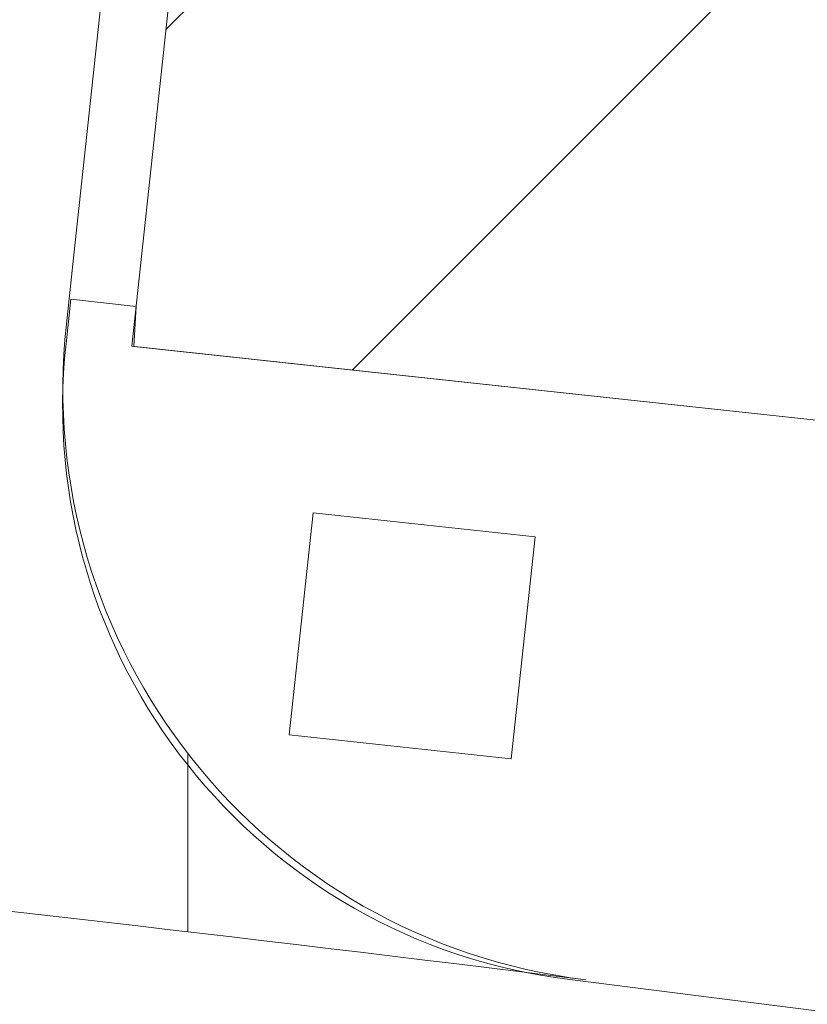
# Model space of a CAD drawing. Header units: metres. Extents: x 167411 to 168816, y 461777 to 462985.
# Tile 168 of 256: x 167561.37 to 167566.66, y 462723.4 to 462730. Entities that reach past the tile are written whole.
import ezdxf

# ---------------------------------------------------------------- set-up
doc = ezdxf.new("R2010")
doc.units = ezdxf.units.M
doc.header["$LTSCALE"] = 0.5
for name, color, linetype, lineweight, true_color in [('Zuid-N-WE-GW-AANVULLEN-bomengranulaat TTE-tegel', 7, 'Continuous', 18, 0xff3f01), ('Zuid-N-WE-GW-AANVULLEN-menggranulaat uitvullen', 7, 'Continuous', 18, 0xff7f01), ('Zuid-N-WE-GW-AANVULLEN-zand uitvullen', 7, 'Continuous', 18, 0x3fff01)]:
    doc.layers.add(name, color=color, linetype=linetype, lineweight=lineweight, true_color=true_color)

msp = doc.modelspace()

# ---------------------------------------------------------------- hatches: boundary and pattern name
at = {"layer": 'Zuid-N-WE-GW-AANVULLEN-bomengranulaat TTE-tegel'}
h = msp.add_hatch(dxfattribs=at)
h.set_pattern_fill('ANSI31', color=256, scale=20)
h.set_pattern_definition([(45, (0, 0), (-1.767766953, 1.767766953), [])])
h.paths.add_polyline_path([(167566.8465, 462727.3027), (167562.1254, 462727.8123), (167564.4312, 462749.1883), (167569.1538, 462748.6785)])
at = {"layer": 'Zuid-N-WE-GW-AANVULLEN-menggranulaat uitvullen', "transparency": 33554687}
h = msp.add_hatch(dxfattribs=at)
h.set_pattern_fill('ANSI31', color=256, scale=20, angle=45)
h.set_pattern_definition([(90, (0, 0), (-2.5, 0), [])])
edge = h.paths.add_edge_path()
edge.add_arc((167509.5083, 462272.9587), 454.0269, 82.957662, 84.715245, ccw=False)
edge.add_arc((167565.6637, 462727.5302), 4, 173.82864, 262.95766, ccw=False)
edge.add_line((167561.6868, 462727.9602), (167561.7303, 462728.3632))
edge.add_line((167561.7303, 462728.3632), (167563.9297, 462748.7395))
edge.add_line((167563.9297, 462748.7395), (167557.9149, 462749.3887))
edge.add_line((167557.9149, 462749.3887), (167555.6721, 462728.6094))
edge.add_arc((167551.6952, 462729.0386), 4, 264.71525, 353.83956, ccw=False)
at = {"layer": 'Zuid-N-WE-GW-AANVULLEN-zand uitvullen'}
h = msp.add_hatch(dxfattribs=at)
h.set_pattern_fill('ANSI31', color=256, scale=20, angle=90)
h.set_pattern_definition([(135, (0, 0), (-1.767766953, -1.767766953), [])])
edge = h.paths.add_edge_path()
edge.add_line((167539.7983, 462781.7286), (167539.6229, 462779.7764))
edge.add_arc((167473.663, 462047.041), 735.6982, 83.0132478, 84.856169, ccw=False)
edge.add_line((167563.1532, 462777.2762), (167563.392, 462779.2215))
edge.add_arc((167473.6827, 462047.2672), 737.4312, 83.0126009, 84.8561475)
edge = h.paths.add_edge_path()
edge.add_line((167568.7293, 462778.5449), (167568.4774, 462776.604))
edge.add_arc((167473.663, 462047.041), 735.6982, 80.7517133, 82.5953096, ccw=False)
edge.add_line((167591.8993, 462773.176), (167592.1988, 462775.1125))
edge.add_arc((167475.2328, 462057.2915), 727.2881, 80.7452231, 82.6139042)
edge = h.paths.add_edge_path()
edge.add_line((167566.9392, 462787.2514), (167569.616, 462786.8985))
edge.add_line((167569.616, 462786.8985), (167569.3016, 462784.5625))
edge.add_arc((167567.4185, 462784.8159), 1.9001, 263.17979, 352.33401, ccw=False)
edge.add_line((167567.1929, 462782.9293), (167566.3714, 462783.0333))
edge.add_line((167566.3714, 462783.0333), (167566.9392, 462787.2514))
h.paths.add_polyline_path([(167570.3908, 462792.6488), (167570.1112, 462790.5706), (167568.1233, 462790.8336), (167568.3971, 462792.9045)])
h.paths.add_polyline_path([(167589.7111, 462726.8255), (167591.6409, 462726.4826), (167594.7408, 462743.9294), (167592.811, 462744.2722)])
edge = h.paths.add_edge_path()
edge.add_line((167598.7867, 462767.1802), (167596.9395, 462767.5084))
edge.add_line((167596.9395, 462767.5084), (167593.8396, 462750.0617))
edge.add_line((167593.8396, 462750.0617), (167595.7694, 462749.7188))
edge.add_line((167595.7694, 462749.7188), (167598.6698, 462766.0427))
edge.add_arc((167590.99, 462767.4072), 7.8, 349.92508, 358.33283)

# ---------------------------------------------------------------- linework, layer by layer
at = {"layer": 'Zuid-N-WE-GW-AANVULLEN-bomengranulaat TTE-tegel', "flags": 128}
msp.add_lwpolyline([(167566.8465, 462727.3027), (167562.1254, 462727.8123), (167564.4312, 462749.1883), (167569.1538, 462748.6785)], close=True, dxfattribs=at)
at = {"layer": 'Zuid-N-WE-GW-AANVULLEN-menggranulaat uitvullen'}
msp.add_lwpolyline([(167551.3267, 462725.0556, -0.007669), (167565.1732, 462723.5603, -0.409768), (167561.6868, 462727.9602), (167561.7303, 462728.3632), (167563.9297, 462748.7395), (167557.9149, 462749.3887), (167555.6721, 462728.6094, -0.409744)], format="xyb", close=True, dxfattribs=at)
at = {"layer": 'Zuid-N-WE-GW-AANVULLEN-zand uitvullen'}
msp.add_lwpolyline([(167569.4023, 462748.6517), (167567.0951, 462727.2759), (167562.1389, 462727.8108), (167562.1543, 462728.0803), (167561.7166, 462728.1275), (167561.6843, 462727.8285, 0.409712), (167565.0662, 462723.5614), (167567.9735, 462723.1932), (167571.2799, 462753.8262), (167560.7385, 462755.6992), (167560.1524, 462750.9651), (167557.9962, 462751.1517), (167557.8039, 462749.3701), (167557.9116, 462749.3585), (167557.9149, 462749.3887), (167563.9297, 462748.7395), (167563.9264, 462748.7092), (167564.3743, 462748.6609), (167564.4312, 462749.1883), (167569.4023, 462748.6517)], format="xyb", close=True, dxfattribs=at)
msp.add_lwpolyline([(167564.8338, 462726.5338), (167564.6729, 462725.0425), (167563.1815, 462725.2034), (167563.3425, 462726.6948), (167564.8338, 462726.5338)], close=True, dxfattribs=at)

doc.saveas('drawing.dxf')
